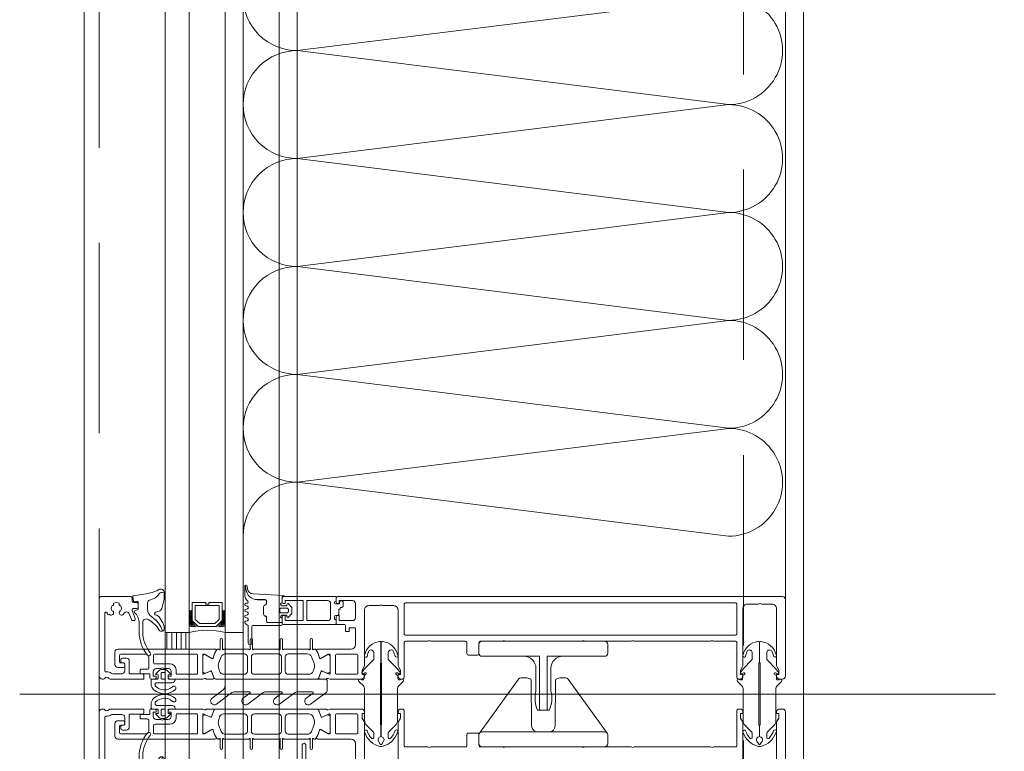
# Model space of a CAD drawing. Header units: millimetres. Extents: x 213386 to 506888, y 183055 to 450952.
# Tile 114 of 256: x 373015 to 373344, y 298288 to 298532. Entities that reach past the tile are written whole.
import ezdxf

# ---------------------------------------------------------------- set-up
doc = ezdxf.new("R2010")
doc.units = ezdxf.units.MM
doc.linetypes.add('ČÁRKOVANÁ', pattern=[19.05, 12.7, -6.35])
doc.layers.add('FASÁDA DETAILNÍ', color=255, linetype='Continuous', lineweight=0)

# ---------------------------------------------------------------- blocks, each defined once
blk = doc.blocks.new('284336')
for points in [[(-0.7, -9.6), (-10, -9.6, 0.414511), (-10.51, -10.11), (-10.51, -15.51, -1), (-11.69, -15.51), (-11.69, -9.6), (-12.69, -8.95, -0.668884), (-12.6, -8.23), (-11.99, -8.01, 0.766384), (-11.99, -7.21), (-12.6, -6.99, -0.76831), (-12.6, -6.23), (-11.99, -6.01, 0.766384), (-11.99, -5.21), (-12.6, -4.99, -0.76831), (-12.6, -4.23), (-11.99, -4.01, 0.766384), (-11.99, -3.21), (-12.6, -2.99, -0.877523), (-12.5, -2.22), (-12.1, -2.22, 0.698129), (-11.83, -1.5, -0.220231), (-12.89, 0.78), (-12.89, 3.45, -0.157143), (-12.82, 3.68), (-12.69, 3.42, -0.067482), (-12.48, 2.53, 0.393136), (-8.66, -1.02), (-6.1, -1.02, -0.414214), (-5.61, -1.51), (-5.61, -2.22, -0.267949), (-5.85, -2.65), (-6.35, -2.93, 0.267949), (-6.61, -3.38), (-6.61, -5.84, 0.267949), (-6.35, -6.29), (-5.85, -6.57, -0.267949), (-5.61, -7), (-5.61, -8.11, 0.414215), (-5.1, -8.62), (-0.41, -8.62), (-0.41, -9.31, -0.414212), (-0.7, -9.6)], [(-0.41, 0), (-0.41, -2, 0.990243), (-0.4, -3.02), (0.9, -3.02, 0.414214), (1.21, -2.71), (1.21, -2.61, -0.668123), (1.71, -2.4), (2.75, -3.45, -0.199004), (2.89, -3.79), (2.89, -5.43, -0.199038), (2.75, -5.77), (1.71, -6.82, -0.668191), (1.21, -6.61), (1.21, -6.51, 0.414214), (0.9, -6.2), (-0.4, -6.2, 0.990269), (-0.41, -7.22), (-0.41, -8.6), (-5.1, -8.6, -0.414215), (-5.59, -8.11), (-5.59, -7, 0.267949), (-5.84, -6.56), (-6.34, -6.27, -0.267949), (-6.59, -5.84), (-6.59, -3.38, -0.267949), (-6.34, -2.95), (-5.84, -2.66, 0.267949), (-5.59, -2.22), (-5.59, -1.51, 0.414214), (-6.1, -1), (-8.66, -1, -0.393156), (-12.46, 2.53, 0.067572), (-12.67, 3.43), (-12.8, 3.7, -0.637545), (-12.12, 3.53), (-11.92, 2.53, 0.344315), (-10.06, 0.91), (0, 0.38, -0.406913), (0.39, 0), (-0.41, 0)], [(1.7, -4.31, 0.414235), (1.2, -3.81), (-0.7, -3.81, 0.414214), (-1.2, -4.31), (-1.2, -4.91, 0.414214), (-0.7, -5.41), (1.2, -5.41, 0.414235), (1.7, -4.91), (1.7, -4.31)]]:
    blk.add_lwpolyline(points, format="xyb", close=True)
blk = doc.blocks.new('nesystémový nástavec 18')
for p, q in [((-18, 6.8), (-18, 8.8)), ((-17.5, 9.3), (-15.36, 9.3)), ((-11, 8), (-17, 8)), ((-17, 8), (-17, 6.3)), ((-15.36, 9.3), (0, 9.3)), ((-11, 1.3), (-11, 8)), ((-2.8, 8), (-9.7, 8)), ((-9.7, 1.3), (-9.7, 8)), ((-1.8, 2.3), (-1.8, 7)), ((-0.5, 7.3), (-0.5, 6.8)), ((0, 9.3), (0, 7.8)), ((-17, 6.3), (-17.5, 6.3)), ((0, 6.3), (0.55, 6.3)), ((0.55, 6.3), (0.95, 5.9)), ((0.95, 5.9), (0.95, 4.8)), ((0.95, 4.8), (0.95, 4.14)), ((0.95, 4.14), (1.2, 4.14)), ((1.4, 3.94), (1.4, 3.84)), ((1.6, 3.64), (1.6, 3.64)), ((-18, 0.5), (-18, 1.8)), ((-17.5, 2.3), (-17, 2.3)), ((-1.8, 0), (-17.5, 0)), ((-17, 2.3), (-17, 1.3)), ((-17, 1.3), (-11, 1.3)), ((-9.7, 1.3), (-2.8, 1.3)), ((0, 0), (-1.8, 0)), ((-0.4, 2.23), (-0.5, 2.04)), ((-0.5, 2.04), (-0.5, 2)), ((1.2, 2.44), (0, 2.44)), ((0, 1.5), (0, 0)), ((1.2, 1.85), (1.2, 2.44)), ((1.8, 1.37), (1.7, 1.35)), ((2.25, 1.63), (1.8, 1.37)), ((2.4, 2.84), (2.4, 1.89))]:
    blk.add_line(p, q)
for centre, radius, start, end in [((-17.5, 8.8), 0.5, 90, 180), ((-17.5, 6.8), 0.5, 180.0012, 269.9988), ((-15.36, 9.8), 0.5, 270, 270.084), ((-2.8, 7), 1, 0, 90), ((0, 7.3), 0.5, 89.9955, 180.0071), ((0, 6.8), 0.5, 179.9949, 270.006), ((0.75, 4.8), 0.2, 359.9656, 0.0344), ((1.2, 3.94), 0.2, 359.9707, 90.0249), ((1.6, 3.84), 0.2, 179.9737, 270.035), ((1.6, 2.84), 0.8, 0.0065, 89.9919), ((-17.5, 1.8), 0.5, 89.999, 180.0002), ((-17.5, 0.5), 0.5, 180, 270), ((-2.8, 2.3), 1, 270, 0), ((0, 2), 0.5, 179.9716, 270.0327), ((0, 1.94), 0.5, 89.9975, 144.0007), ((1.7, 1.85), 0.5, 179.9991, 270), ((2.1, 1.89), 0.3, 299.9815, 0.0183)]:
    blk.add_arc(centre, radius, start, end)
blk = doc.blocks.new('433270')
blk.add_lwpolyline([(1, 0, 0.414364), (0, -1), (0, -1.4, 0.255924), (0.23, -1.83, -0.547723), (0.23, -3.17, 0.255924), (0, -3.6), (0, -14.6, 0.414214), (0.3, -14.9), (1.2, -14.9, 0.414214), (1.7, -14.4), (1.7, -10.3, -0.414214), (2, -10), (6, -10, 0.414248), (7, -9), (7, -7.7, 0.414179), (6.5, -7.2), (5.7, -7.2, 0.414232), (5.4, -7.5), (5.4, -8.2, -0.414198), (5.1, -8.5), (2.8, -8.5, -0.414204), (1.8, -7.5), (1.8, -4.49, -0.147432), (1.97, -3.94, 0.147461), (2.4, -2.5), (2.4, -2.3, -0.414214), (2.9, -1.8), (21.87, -1.8, -0.668178), (22.22, -2.65), (22.16, -2.72, 1), (21.59, -3.29), (21.52, -3.35, 0.198912), (21.38, -3.71), (21.38, -4.05, 0.414214), (22.08, -4.75), (22.38, -4.75, 0.576988), (22.64, -4.3, -0.311246), (24.56, -4.3, 0.576988), (24.82, -4.75), (25.3, -4.75, -0.260065), (25.3, -6.65), (24.82, -6.65, 0.576988), (24.56, -7.1, -0.311246), (22.64, -7.1, 0.576988), (22.38, -6.65), (22.08, -6.65, 0.414214), (21.38, -7.35), (21.38, -7.61, 0.267949), (21.63, -8.04), (21.89, -8.2, -0.637047), (21.73, -10), (19.83, -10.7, 0.315299), (19.5, -11.17), (19.5, -11.49, 0.520567), (20.17, -11.96), (22.83, -10.99, -0.520567), (23.5, -11.46), (23.5, -12.5, 0.414062), (24, -13), (25, -13, 0.414186), (25.5, -12.5), (25.5, -11.5, -0.414182), (26, -11), (27, -11, 0.414214), (27.5, -10.5), (27.5, -0.5, 0.414214), (27, 0), (1, 0)], format="xyb", close=True)
blk = doc.blocks.new('284325')
for points in [[(0.84, -5.23, -0.560316), (0.94, -4.73), (1.94, -4.36, 0.3153), (2.14, -4.08), (2.14, -1.89, 0.451558), (1.8, -1.59), (0.9, -1.7, -0.399586), (0.57, -1.46), (0.3, -0.07, -0.415977), (0.53, 0.29, 0.024107), (6.15, 1.24, 0.076636), (8.99, 2.34, -0.577615), (10.79, 1.3), (10.02, 1.37, 0.283171), (9.08, 0.9, -0.168429), (7.07, -0.74), (5.9, -1.16, 0.315302), (5.24, -2.1), (5.24, -4.21, 0.269719), (6.76, -6.82, -0.194797), (10.18, -11.53, -0.342663), (9.17, -11.17, 0.119207), (5.43, -7.59, 0.578571), (3.63, -8.62), (3.63, -11.77, 0.176415), (6.16, -18.72, -1), (5.24, -19.49, -0.176415), (2.43, -11.77), (2.43, -8.89, 0.208286), (0.84, -5.23)], [(8.95, -6.65), (10.32, -8.78, -0.134555), (10.79, -10.63, -0.339795), (10.19, -11.53, 0.194788), (6.76, -6.81, -0.269736), (5.25, -4.21), (5.25, -2.1, -0.315302), (5.9, -1.17), (7.07, -0.74, 0.168429), (9.09, 0.89, -0.283167), (10.01, 1.36), (10.79, 1.29), (10.79, -0.74, -0.070852), (10.71, -1.3), (9.95, -3.93, -0.241839), (9.08, -4.83), (7.93, -5.22, 0.836024), (8.08, -6.19), (8.11, -6.19, -0.255349), (8.95, -6.65)]]:
    blk.add_lwpolyline(points, format="xyb", close=True)
blk = doc.blocks.new('*U4002')
for points in [[(0, 0, 0.414243), (0.1, 0.1), (0, 0.9, -1.0001), (0.2, 0.9), (0.1, 0.1, 0.414228), (0.2, 0, 0.414228)], [(0.2, 0, 0.414243), (0.3, 0.1), (0.2, 0.9, -1.0001), (0.4, 0.9), (0.3, 0.1, 0.414228), (0.4, 0, 0.414228)], [(0.4, 0, 0.414243), (0.5, 0.1), (0.4, 0.9, -1.0001), (0.6, 0.9), (0.5, 0.1, 0.414228), (0.6, 0, 0.414228)], [(0.6, 0, 0.414243), (0.7, 0.1), (0.6, 0.9, -1.0001), (0.8, 0.9), (0.7, 0.1, 0.414228), (0.8, 0, 0.414228)], [(0.8, 0, 0.414243), (0.9, 0.1), (0.8, 0.9, -1.0001), (1, 0.9), (0.9, 0.1, 0.414228), (1, 0, 0.414228)], [(1, 0, 0.414243), (1.1, 0.1), (1, 0.9, -1.0001), (1.2, 0.9), (1.1, 0.1, 0.414228), (1.2, 0, 0.414228)], [(1.2, 0, 0.414243), (1.3, 0.1), (1.2, 0.9, -1.0001), (1.4, 0.9), (1.3, 0.1, 0.414228), (1.4, 0, 0.414228)], [(1.4, 0, 0.414243), (1.5, 0.1), (1.4, 0.9, -1.0001), (1.6, 0.9), (1.5, 0.1, 0.414228), (1.6, 0, 0.414228)], [(1.6, 0, 0.414243), (1.7, 0.1), (1.6, 0.9, -1.0001), (1.8, 0.9), (1.7, 0.1, 0.414228), (1.8, 0, 0.414228)], [(1.8, 0, 0.414243), (1.9, 0.1), (1.8001, 0.9, -1.0001), (2, 0.9), (1.9001, 0.1, 0.414228), (2, 0, 0.414228)]]:
    blk.add_lwpolyline(points, format="xyb")
blk = doc.blocks.new('244748_a')
blk.add_lwpolyline([(8.32, -1.69, 0.082248), (6.34, -0.9, -1.09695), (6.94, -0.1, -0.315353), (11.26, -5.15, -0.480529), (10.87, -5.64), (4.27, -5.64), (4.08, -5.45), (-16.53, -5.45), (-16.72, -5.64), (-20.43, -5.64, 0.574019), (-21.93, -4.78), (-22.99, -5.4, 0.524827), (-22.99, -5.9), (-21.93, -6.52, 0.574021), (-20.43, -5.66), (-16.72, -5.66), (-16.53, -5.85), (4.08, -5.85), (4.27, -5.66), (10.87, -5.66, -0.480529), (11.26, -6.15, -0.326229), (6.88, -11.09, -1.09695), (6.28, -10.3, 0.081457), (8.32, -9.61, 0.599203), (7.48, -8.05), (5.52, -8.05, 0.198965), (5.17, -8.2), (2.22, -11.15), (0.93, -12.01, -0.738038), (0.51, -11.62), (0.87, -11, 1), (0.35, -10.7), (0, -11.3), (-0.98, -11.3, 0.619205), (-1.45, -12.06), (-1.28, -12.43, -0.808139), (-2.04, -13.04), (-3.63, -11.44, 0.198906), (-4.34, -11.15), (-14.99, -11.15, -0.198936), (-16.76, -10.42), (-18.98, -8.2, 0.198942), (-19.33, -8.05), (-20.67, -8.05, 0.500217), (-21.09, -8.73, 0.122037), (-18.5, -10.27, -1.093735), (-19.1, -11.07, -0.240768), (-23.7, -6.07, -0.106226), (-23.7, -5.23, -0.256232), (-19, -0.13, -1.093735), (-18.4, -0.92, 0.116856), (-21.09, -2.57, 0.500217), (-20.67, -3.25), (-19.33, -3.25, 0.198942), (-18.98, -3.1), (-16.75, -0.88, -0.198936), (-14.99, -0.15), (-4.34, -0.15, 0.198907), (-3.63, 0.14), (-2.04, 1.74, -0.808139), (-1.28, 1.13), (-1.45, 0.76, 0.619205), (-0.98, 0), (0, 0), (0.35, -0.6, 1), (0.87, -0.3), (0.51, 0.32, -0.738038), (0.93, 0.71), (2.22, -0.15), (5.17, -3.1, 0.198965), (5.52, -3.25), (7.48, -3.25, 0.599203)], format="xyb", close=True)
blk = doc.blocks.new('236134_0100_s_v')
for points in [[(22.8, -23), (22.8, -5), (42, -5, 0.414214), (43, -4), (43, -1, 0.414214), (42, 0), (1, 0, 0.414214), (0, -1), (0, -4, 0.414214), (1, -5), (20.2, -5), (20.2, -23)], [(15, -5, -0.414214), (19, -9), (19, -16.57, 0.165764), (19.53, -23), (23.47, -23, 0.165764), (24, -16.57), (24, -9, -0.414214), (28, -5)]]:
    blk.add_lwpolyline(points, format="xyb")
blk = doc.blocks.new('236134_0200_s_v')
for points in [[(19.58, 5, -0.41166), (17.58, 6.98), (17.45, 22.25, 0.344217), (17.07, 22.73), (16, 23), (14, 23, 0.240828), (13.19, 22.59), (0.19, 4.59)], [(23.42, 5, 0.41166), (25.42, 6.98), (25.55, 22.25, -0.344217), (25.93, 22.73), (27, 23), (29, 23, -0.240828), (29.81, 22.59), (42.81, 4.59)]]:
    blk.add_lwpolyline(points, format="xyb")
blk.add_lwpolyline([(42, 5), (1, 5, 0.414214), (0, 4), (0, 1, 0.414214), (1, 0), (42, 0, 0.414214), (43, 1), (43, 4, 0.414214)], format="xyb", close=True)
blk = doc.blocks.new('288126')
for points in [[(-16.5, 0), (16.5, 0)], [(-17, -2.08), (-17, -0.5)], [(17, -0.5), (17, -3.8)], [(-21.36, -6.34), (-17.8, -3.69)], [(-14.71, -4.5), (-19.87, -8.34)], [(-8.83, -4.3), (-14.11, -4.3)], [(-10.96, -6.34), (-8.71, -4.66)], [(-4.31, -4.5), (-9.47, -8.34)], [(1.81, -4.3), (-3.71, -4.3)], [(-0.35, -6.36), (1.93, -4.66)], [(6.33, -4.5), (1.14, -8.37)], [(12.21, -4.3), (6.93, -4.3)], [(10.05, -6.36), (12.33, -4.66)], [(16.6, -4.6), (11.54, -8.37)]]:
    blk.add_lwpolyline(points)
for centre, radius, start, end in [((16.5, -0.5), 0.5, 0, 90), ((-16.5, -0.5), 0.5, 90, 180), ((-20.61, -7.34), 1.25, 126.7059, 306.7059), ((-10.21, -7.34), 1.25, 126.7059, 306.7059), ((0.4, -7.37), 1.25, 126.7059, 306.7059), ((10.8, -7.37), 1.25, 126.7059, 306.7059), ((16, -3.8), 1, 306.7059, 0)]:
    blk.add_arc(centre, radius, start, end)
at = {"extrusion": (0, 0, -1)}
for centre, radius, start, end in [((19, -2.08), 2, 180, 233.2941), ((14.11, -5.3), 1, 53.2941, 90), ((8.83, -4.5), 0.2, 90, 233.2941), ((3.71, -5.3), 1, 53.2941, 90), ((-1.81, -4.5), 0.2, 90, 233.2941), ((-6.93, -5.3), 1, 53.2941, 90), ((-12.21, -4.5), 0.2, 90, 233.2941)]:
    blk.add_arc(centre, radius, start, end, dxfattribs=at)
blk = doc.blocks.new('246426')
for points in [[(-1.84, 0.64), (-2.86, -0.38, 0.198926), (-3.15, -1.09), (-3.15, -2.31, 0.198926), (-2.86, -3.02), (-1.84, -4.04, 0.637051), (-1.5, -3.92), (-1.45, -3.4), (-0.3, -3.4, -0.41484), (0, -3.7), (0, -5.19, 0.414232), (0.5, -5.69), (2.14, -5.69, 0.071862), (2.2, -5.68, 0.157876), (3.73, -4.64, 0.360336), (3.48, 2.39, 0.964062), (2.54, 1.48, -0.403385), (2.25, -4.34, -0.190964), (2.11, -4.39), (1.7, -4.39, -0.414214), (1.2, -3.89), (1.2, 1.31, 0.414201), (0.2, 2.31), (0, 2.31), (0, 0.3, -0.414214), (-0.3, 0), (-1.45, 0), (-1.5, 0.52, 0.637051), (-1.84, 0.64)], [(-2.25, -1.4, -0.414214), (-1.85, -1), (-0.4, -1, -0.414214), (0, -1.4), (0, -2, -0.414214), (-0.4, -2.4), (-1.85, -2.4, -0.414214), (-2.25, -2), (-2.25, -1.4)]]:
    blk.add_lwpolyline(points, format="xyb", close=True)

msp = doc.modelspace()

# ---------------------------------------------------------------- hatches: boundary and pattern name
at = {"layer": 'FASÁDA DETAILNÍ'}
h = msp.add_hatch(dxfattribs=at)
h.set_pattern_fill('ANSI31', color=256, scale=0.5, angle=585)
h.set_pattern_definition([(270, (440451.9952, 288007.7333), (1.5875, -8e-16), [])])
h.paths.add_polyline_path([(373071.64, 298322.15), (373071.64, 298327.65), (373063.64, 298327.65), (373063.64, 298322.15)])

# ---------------------------------------------------------------- linework, layer by layer
for p, q in [((373063.64, 288952.65), (373063.64, 307967.15)), ((373063.64, 293752.65), (373063.64, 307967.15)), ((373063.64, 284292.15), (373063.64, 307967.15)), ((373071.64, 307967.15), (373071.64, 288952.65)), ((373071.64, 307967.15), (373071.64, 293752.65)), ((373071.64, 307967.15), (373071.64, 297319.03)), ((373071.64, 307967.15), (373071.64, 292519.03)), ((373071.64, 307967.15), (373071.64, 287719.03)), ((373083.64, 288952.65), (373083.64, 307967.15)), ((373083.64, 293752.65), (373083.64, 307967.15)), ((373083.64, 297319.03), (373083.64, 307967.15)), ((373083.64, 292519.03), (373083.64, 307967.15)), ((373083.64, 287719.03), (373083.64, 307967.15)), ((373089.64, 307967.15), (373089.64, 288952.65)), ((373089.64, 307967.15), (373089.64, 293752.65)), ((373089.64, 307967.15), (373089.64, 297319.03)), ((373089.64, 307967.15), (373089.64, 292519.03)), ((373089.64, 307967.15), (373089.64, 287719.03)), ((373101.64, 288952.65), (373101.64, 307967.15)), ((373101.64, 293752.65), (373101.64, 307967.15)), ((373101.64, 297319.03), (373101.64, 307967.15)), ((373101.64, 292519.03), (373101.64, 307967.15)), ((373101.64, 287719.03), (373101.64, 307967.15)), ((373107.64, 307967.15), (373107.64, 288952.65)), ((373107.64, 307967.15), (373107.64, 293752.65)), ((373063.64, 298327.65), (373063.64, 298736.65)), ((373071.64, 298736.65), (373071.64, 298327.65)), ((373083.64, 298327.65), (373083.64, 298736.65)), ((373089.64, 298736.65), (373089.64, 298327.65)), ((373071.64, 298327.65), (373063.64, 298327.65)), ((373089.64, 298327.65), (373083.64, 298327.65)), ((373340.76, 298307.15), (373015.07, 298307.15))]:
    msp.add_line(p, q, dxfattribs=at)
for points in [[(399616.64, 284292.15), (373036.64, 284292.15), (373036.64, 307972.15), (399616.64, 307972.15)], [(399376.64, 284532.15), (373276.64, 284532.15), (373276.64, 307732.15), (399376.64, 307732.15)], [(373082.64, 298337.65), (373082.64, 298331.65), (373080.64, 298329.65), (373074.64, 298329.65), (373072.64, 298331.65), (373072.64, 298337.65), (373077.14, 298337.65), (373077.14, 298337.15), (373078.14, 298337.15), (373078.14, 298337.65)], [(373073.64, 298336.65), (373081.64, 298336.65), (373081.64, 298332.07), (373080.22, 298330.65), (373075.19, 298330.65), (373073.64, 298332.07)], [(373063.64, 298322.15), (373063.64, 298327.65), (373071.64, 298327.65), (373071.64, 298322.15)]]:
    msp.add_lwpolyline(points, close=True, dxfattribs=at)
at = {"layer": 'FASÁDA DETAILNÍ', "linetype": 'ČÁRKOVANÁ', "ltscale": 5}
msp.add_lwpolyline([(399611.64, 284297.15), (373041.64, 284297.15), (373041.64, 307967.15), (399611.64, 307967.15)], close=True, dxfattribs=at)
at = {"layer": 'FASÁDA DETAILNÍ', "color": 7, "linetype": 'ČÁRKOVANÁ', "ltscale": 5}
msp.add_lwpolyline([(399396.64, 284512.15), (373256.64, 284512.15), (373256.64, 307752.15), (399396.64, 307752.15)], close=True, dxfattribs=at)
at = {"layer": 'FASÁDA DETAILNÍ'}
msp.add_lwpolyline([(373270.64, 298338.65), (373270.64, 298725.65)], dxfattribs=at)
for points in [[(373269.64, 298339.65), (373121.14, 298339.65, 0.414214), (373120.64, 298339.15), (373120.64, 298337.85, 0.41422), (373121.14, 298337.35), (373121.64, 298337.35), (373121.64, 298338.35), (373126.14, 298338.35, -0.414214), (373127.14, 298337.35), (373127.14, 298332.65, -0.414214), (373126.14, 298331.65), (373121.64, 298331.65), (373121.64, 298333.35), (373121.14, 298333.35, 0.414201), (373120.64, 298332.85), (373120.64, 298330.85, 0.414214), (373121.14, 298330.35), (373123.28, 298330.35, -0.414214), (373123.78, 298329.85), (373123.78, 298328.05), (373125.03, 298328.05), (373125.03, 298329.25), (373126.84, 298329.25, -0.414214), (373127.14, 298328.95), (373127.14, 298323.66, -0.414167), (373125.64, 298322.16), (373118.64, 298322.15), (373114.54, 298322.15, 0.57735), (373114.19, 298321.55), (373114.69, 298320.69), (373115.12, 298319.2, 0.488701), (373115.56, 298319.02), (373118.03, 298320.45), (373118.45, 298320.45, -0.432566), (373118.64, 298320.25), (373118.64, 298313.95, -0.548397), (373118.36, 298313.76), (373115.98, 298314.83, 0.425336), (373115.71, 298314.72), (373114.89, 298312.7, 0.531563), (373115.26, 298312.15), (373117.33, 298312.15, 0.231306), (373117.56, 298312.27, -0.306185), (373117.88, 298312.37), (373118.64, 298312.15), (373129.14, 298312.15, 0.414214), (373130.14, 298313.15), (373130.14, 298313.65), (373129.34, 298313.65), (373129.34, 298315.15), (373130, 298316.3, 0.13165), (373130.14, 298316.8), (373130.14, 298335.16, -0.414214), (373131.64, 298336.66), (373135.14, 298336.66, -0.399985), (373136.14, 298336.66), (373139.84, 298336.66, -0.414214), (373141.34, 298335.16), (373141.34, 298316.8, 0.13165), (373141.47, 298316.3), (373142.13, 298315.15), (373142.13, 298313.65), (373141.33, 298313.65), (373141.33, 298313.15, 0.414214), (373142.33, 298312.15), (373142.84, 298312.15, 0.414214), (373143.34, 298312.65), (373143.34, 298324.25, -0.414214), (373143.84, 298324.75), (373151.24, 298324.75, -0.399985), (373152.24, 298324.75), (373163.84, 298324.75, -0.414214), (373164.34, 298324.25), (373164.34, 298320.65, 0.414214), (373164.84, 298320.15), (373167.84, 298320.15, 0.414214), (373168.34, 298320.65), (373168.34, 298324.25, -0.414214), (373168.84, 298324.75), (373176.14, 298324.75, -0.38324), (373177.14, 298324.75), (373202.64, 298324.75, -0.38324), (373203.64, 298324.75), (373219.14, 298324.75, -0.38324), (373220.14, 298324.75), (373245.64, 298324.75, -0.38324), (373246.64, 298324.75), (373253.94, 298324.75, -0.414214), (373254.44, 298324.25), (373254.44, 298312.65, 0.414214), (373254.94, 298312.15), (373255.44, 298312.15, 0.414214), (373256.44, 298313.15), (373256.44, 298313.65), (373255.64, 298313.65), (373255.64, 298315.15), (373256.3, 298316.31, 0.116937), (373256.44, 298316.81), (373256.44, 298335.66, -0.414232), (373257.94, 298337.16), (373261.65, 298337.16, -0.399985), (373262.65, 298337.16), (373266.14, 298337.16, -0.414232), (373267.64, 298335.66), (373267.64, 298316.81, 0.116937), (373267.77, 298316.31), (373268.44, 298315.15), (373268.44, 298313.65), (373267.64, 298313.65), (373267.64, 298313.15, 0.414214), (373268.64, 298312.15), (373269.64, 298312.15, 0.414214), (373270.64, 298313.15), (373270.64, 298338.65, 0.414214), (373269.64, 298339.65)], [(373143.84, 298337.55), (373253.94, 298337.55, -0.414214), (373254.44, 298337.05), (373254.44, 298327.35, -0.414214), (373253.94, 298326.85), (373143.84, 298326.85, -0.414214), (373143.34, 298327.35), (373143.34, 298337.05, -0.414214), (373143.84, 298337.55)], [(373114.3, 298312.15), (373102.39, 298312.15), (373080.48, 298312.15, -0.305837), (373080.01, 298312.47), (373079.09, 298314.75, 0.425336), (373078.82, 298314.86), (373077.21, 298314.15, -0.543753), (373076.15, 298314.83), (373076.15, 298319.73, -0.578182), (373077.05, 298320.25), (373079.24, 298318.99, 0.488505), (373079.68, 298319.17), (373080.11, 298320.68), (373080.88, 298322, -0.282478), (373081.15, 298322.15), (373081.6, 298322.15, 1.447009), (373081.95, 298322.29), (373081.95, 298325.25, -1), (373082.75, 298325.25), (373082.75, 298322.29, 1.447009), (373083.1, 298322.15), (373091.64, 298322.15, 1.447009), (373091.99, 298322.29), (373091.99, 298325.25, -1), (373092.79, 298325.25), (373092.79, 298322.29, 1.447009), (373093.14, 298322.15), (373101.64, 298322.15, 1.447009), (373101.99, 298322.29), (373101.99, 298325.25, -1), (373102.79, 298325.25), (373102.79, 298322.29, 1.447009), (373103.14, 298322.15), (373111.68, 298322.15, 1.447009), (373112.03, 298322.29), (373112.03, 298325.25, -1), (373112.83, 298325.25), (373112.83, 298322.29, 1.447009), (373113.18, 298322.15), (373113.62, 298322.15, -0.282478), (373113.9, 298322), (373114.66, 298320.68), (373115.1, 298319.17, 0.488505), (373115.54, 298318.99), (373117.73, 298320.25, -0.578182), (373118.63, 298319.73), (373118.63, 298314.83, -0.543753), (373117.57, 298314.15), (373115.95, 298314.86, 0.425336), (373115.69, 298314.75), (373114.76, 298312.47, -0.305837), (373114.3, 298312.15)], [(373076.14, 298312.15), (373065.14, 298312.15, -0.414426), (373064.64, 298312.65), (373064.64, 298313.15), (373065.64, 298313.15), (373065.64, 298314.65, 0.414214), (373064.64, 298315.65), (373063.14, 298315.65, 0.399985), (373062.14, 298315.65), (373060.64, 298315.65, 0.414214), (373059.64, 298314.65), (373059.64, 298313.15), (373060.64, 298313.15), (373060.64, 298312.65, -0.414456), (373060.14, 298312.15), (373058.84, 298312.16, -0.413971), (373058.54, 298312.46), (373058.54, 298313.65, 0.414214), (373058.24, 298313.95), (373055.24, 298313.95), (373055.24, 298314.95, -0.414214), (373055.74, 298315.45), (373057.64, 298315.45, 0.414214), (373058.14, 298315.95), (373058.14, 298319.45, 0.414206), (373057.14, 298320.45), (373048.84, 298320.45, 0.414206), (373048.34, 298319.95), (373048.34, 298318.05, 0.414219), (373048.84, 298317.55), (373049.64, 298317.55, -0.414214), (373050.14, 298317.05), (373050.14, 298316.55, -0.414214), (373049.64, 298316.05), (373047.84, 298316.05, -0.414214), (373046.84, 298317.05), (373046.84, 298321.15, -0.414214), (373047.84, 298322.15), (373076.14, 298322.15), (373080.24, 298322.15, -0.57735), (373080.58, 298321.55), (373080.09, 298320.69), (373079.66, 298319.2, -0.488701), (373079.22, 298319.02), (373076.75, 298320.45), (373076.33, 298320.45, 0.432566), (373076.14, 298320.25), (373076.14, 298313.95, 0.548397), (373076.42, 298313.76), (373078.8, 298314.83, -0.425336), (373079.07, 298314.72), (373079.89, 298312.7, -0.531563), (373079.52, 298312.15), (373077.45, 298312.15, -0.231306), (373077.22, 298312.27, 0.306185), (373076.9, 298312.37), (373076.14, 298312.15)], [(373073.94, 298320.45), (373060.24, 298320.45, 0.414214), (373059.74, 298319.95), (373059.74, 298317.75, 0.414214), (373060.24, 298317.25), (373065.21, 298317.25, -0.411139), (373067.24, 298315.25), (373067.24, 298314.25, 0.414214), (373067.74, 298313.75), (373073.94, 298313.75, 0.414214), (373074.44, 298314.25), (373074.44, 298319.95, 0.414214), (373073.94, 298320.45)], [(373083.19, 298313.75), (373090.09, 298313.75, 0.414218), (373091.09, 298314.75), (373091.09, 298319.55, 0.414218), (373090.09, 298320.55), (373083.73, 298320.55, 0.305619), (373082.34, 298319.62), (373081.56, 298317.69, 0.176429), (373081.49, 298315.64), (373081.76, 298314.79, 0.324916), (373083.19, 298313.75)], [(373093.39, 298313.75), (373101.39, 298313.75, 0.414214), (373102.39, 298314.75), (373102.39, 298319.55, 0.414214), (373101.39, 298320.55), (373093.39, 298320.55, 0.414214), (373092.39, 298319.55), (373092.39, 298314.75, 0.414214), (373093.39, 298313.75)], [(373104.69, 298313.75), (373111.59, 298313.75, 0.324916), (373113.02, 298314.79), (373113.29, 298315.64, 0.176429), (373113.22, 298317.69), (373112.44, 298319.62, 0.305619), (373111.05, 298320.55), (373104.69, 298320.55, 0.414218), (373103.69, 298319.55), (373103.69, 298314.75, 0.414218), (373104.69, 298313.75)], [(373127.94, 298314.25, -0.414214), (373127.44, 298313.75), (373120.94, 298313.75, -0.414214), (373120.44, 298314.25), (373120.44, 298319.95, -0.414214), (373120.94, 298320.45), (373127.44, 298320.45, -0.414214), (373127.94, 298319.95), (373127.94, 298314.25)], [(373076.14, 298302.15), (373065.14, 298302.15, 0.414426), (373064.64, 298301.65), (373064.64, 298301.16), (373065.64, 298301.16), (373065.64, 298299.66, -0.414214), (373064.64, 298298.66), (373063.14, 298298.66, -0.399985), (373062.14, 298298.66), (373060.64, 298298.66, -0.414214), (373059.64, 298299.66), (373059.64, 298301.15), (373060.64, 298301.15), (373060.64, 298301.65, 0.414456), (373060.14, 298302.15), (373058.84, 298302.15, 0.413971), (373058.54, 298301.85), (373058.54, 298300.65, -0.414214), (373058.24, 298300.35), (373055.24, 298300.35), (373055.24, 298299.35, 0.414214), (373055.74, 298298.85), (373057.64, 298298.85, -0.414214), (373058.14, 298298.35), (373058.14, 298294.85, -0.414206), (373057.14, 298293.85), (373048.84, 298293.85, -0.414206), (373048.34, 298294.35), (373048.34, 298296.25, -0.414219), (373048.84, 298296.75), (373049.64, 298296.75, 0.414214), (373050.14, 298297.25), (373050.14, 298297.75, 0.414214), (373049.64, 298298.25), (373047.84, 298298.25, 0.414214), (373046.84, 298297.25), (373046.84, 298293.15, 0.414214), (373047.84, 298292.15), (373076.14, 298292.15), (373080.24, 298292.15, 0.57735), (373080.58, 298292.75), (373080.09, 298293.62), (373079.66, 298295.11, 0.488701), (373079.22, 298295.29), (373076.75, 298293.85), (373076.33, 298293.85, -0.432566), (373076.14, 298294.05), (373076.14, 298300.36, -0.548397), (373076.42, 298300.54), (373078.8, 298299.48, 0.425336), (373079.07, 298299.58), (373079.89, 298301.61, 0.531563), (373079.52, 298302.16), (373077.45, 298302.16, 0.231306), (373077.22, 298302.04, -0.306185), (373076.9, 298301.94), (373076.14, 298302.15)], [(373114.3, 298302.15), (373102.39, 298302.16), (373080.48, 298302.15, 0.305837), (373080.01, 298301.84), (373079.09, 298299.55, -0.425336), (373078.82, 298299.45), (373077.21, 298300.16, 0.543753), (373076.15, 298299.48), (373076.15, 298294.57, 0.578182), (373077.05, 298294.06), (373079.24, 298295.32, -0.488505), (373079.68, 298295.14), (373080.11, 298293.63), (373080.88, 298292.3, 0.282478), (373081.15, 298292.16), (373081.6, 298292.16, -1.447009), (373081.95, 298292.02), (373081.95, 298289.06, 1), (373082.75, 298289.06), (373082.75, 298292.02, -1.447009), (373083.1, 298292.16), (373091.64, 298292.16, -1.447009), (373091.99, 298292.02), (373091.99, 298289.06, 1), (373092.79, 298289.06), (373092.79, 298292.02, -1.447009), (373093.14, 298292.16), (373101.64, 298292.16, -1.447009), (373101.99, 298292.02), (373101.99, 298289.06, 1), (373102.79, 298289.06), (373102.79, 298292.02, -1.447009), (373103.14, 298292.16), (373111.68, 298292.16, -1.447009), (373112.03, 298292.02), (373112.03, 298289.06, 1), (373112.83, 298289.06), (373112.83, 298292.02, -1.447009), (373113.18, 298292.16), (373113.62, 298292.16, 0.282478), (373113.9, 298292.3), (373114.66, 298293.63), (373115.1, 298295.14, -0.488505), (373115.54, 298295.32), (373117.73, 298294.06, 0.578182), (373118.63, 298294.57), (373118.63, 298299.48, 0.543753), (373117.57, 298300.16), (373115.95, 298299.45, -0.425336), (373115.69, 298299.55), (373114.76, 298301.84, 0.305837), (373114.3, 298302.15)], [(373073.94, 298293.85), (373060.24, 298293.85, -0.414214), (373059.74, 298294.35), (373059.74, 298296.56, -0.414214), (373060.24, 298297.06), (373065.21, 298297.06, 0.411139), (373067.24, 298299.06), (373067.24, 298300.05, -0.414214), (373067.74, 298300.55), (373073.94, 298300.55, -0.414214), (373074.44, 298300.05), (373074.44, 298294.35, -0.414214), (373073.94, 298293.85)], [(373083.19, 298300.56), (373090.09, 298300.56, -0.414218), (373091.09, 298299.56), (373091.09, 298294.76, -0.414218), (373090.09, 298293.76), (373083.73, 298293.76, -0.305619), (373082.34, 298294.69), (373081.56, 298296.62, -0.176429), (373081.49, 298298.67), (373081.76, 298299.52, -0.324916), (373083.19, 298300.56)], [(373093.39, 298300.56), (373101.39, 298300.56, -0.414214), (373102.39, 298299.56), (373102.39, 298294.76, -0.414214), (373101.39, 298293.76), (373093.39, 298293.76, -0.414214), (373092.39, 298294.76), (373092.39, 298299.56, -0.414214), (373093.39, 298300.56)], [(373104.69, 298300.56), (373111.59, 298300.56, -0.324916), (373113.02, 298299.52), (373113.29, 298298.67, -0.176429), (373113.22, 298296.62), (373112.44, 298294.69, -0.305619), (373111.05, 298293.76), (373104.69, 298293.76, -0.414218), (373103.69, 298294.76), (373103.69, 298299.56, -0.414218), (373104.69, 298300.56)], [(373127.94, 298300.05, 0.414214), (373127.44, 298300.55), (373120.94, 298300.55, 0.414214), (373120.44, 298300.05), (373120.44, 298294.35, 0.414214), (373120.94, 298293.85), (373127.44, 298293.85, 0.414214), (373127.94, 298294.35), (373127.94, 298300.05)]]:
    msp.add_lwpolyline(points, format="xyb", close=True, dxfattribs=at)
for points in [[(373127.14, 298285.35), (373127.14, 298290.65, 0.414167), (373125.64, 298292.15), (373118.64, 298292.15), (373114.54, 298292.15, -0.57735), (373114.19, 298292.75), (373114.69, 298293.62), (373115.12, 298295.11, -0.488701), (373115.56, 298295.29), (373118.03, 298293.85), (373118.45, 298293.85, 0.432566), (373118.64, 298294.05), (373118.64, 298300.36, 0.548397), (373118.36, 298300.54), (373115.98, 298299.48, -0.425336), (373115.71, 298299.58), (373114.89, 298301.61, -0.531563), (373115.26, 298302.16), (373117.33, 298302.16, -0.231306), (373117.56, 298302.04, 0.306185), (373117.88, 298301.94), (373118.64, 298302.15), (373129.14, 298302.15, -0.414214), (373130.14, 298301.15), (373130.14, 298300.65), (373129.34, 298300.65), (373129.34, 298299.15), (373130, 298298.01, -0.13165), (373130.14, 298297.51), (373130.14, 298279.15, 0.414214)], [(373141.34, 298279.15), (373141.34, 298297.51, -0.13165), (373141.47, 298298.01), (373142.13, 298299.15), (373142.13, 298300.65), (373141.33, 298300.65), (373141.33, 298301.15, -0.414214), (373142.33, 298302.15), (373142.84, 298302.15, -0.414214), (373143.34, 298301.65), (373143.34, 298290.05, 0.414214), (373143.84, 298289.55), (373151.24, 298289.55, 0.399985), (373152.24, 298289.55), (373163.84, 298289.55, 0.414214), (373164.34, 298290.05), (373164.34, 298293.65, -0.414214), (373164.84, 298294.15), (373167.84, 298294.15, -0.414214), (373168.34, 298293.65), (373168.34, 298290.05, 0.414214), (373168.84, 298289.55), (373176.14, 298289.55, 0.38324), (373177.14, 298289.55), (373202.64, 298289.55, 0.38324), (373203.64, 298289.55), (373219.14, 298289.55, 0.38324), (373220.14, 298289.55), (373245.64, 298289.55, 0.38324), (373246.64, 298289.55), (373253.94, 298289.55, 0.414214), (373254.44, 298290.05), (373254.44, 298301.65, -0.414214), (373254.94, 298302.15), (373255.44, 298302.15, -0.414214), (373256.44, 298301.15), (373256.44, 298300.65), (373255.64, 298300.65), (373255.64, 298299.15), (373256.3, 298298, -0.116937), (373256.44, 298297.5), (373256.44, 298278.65, 0.414232)], [(373267.64, 298278.65), (373267.64, 298297.5, -0.116937), (373267.77, 298298), (373268.44, 298299.15), (373268.44, 298300.65), (373267.64, 298300.65), (373267.64, 298301.15, -0.414214), (373268.64, 298302.15), (373269.64, 298302.15, -0.414214), (373270.64, 298301.15), (373270.64, 298275.65, -0.414214)]]:
    msp.add_lwpolyline(points, format="xyb", dxfattribs=at)
for centre, radius, start, end in [((373072.14, 298335.52), 0.596, 213.0366, 326.9634), ((373072.14, 298335.22), 0.596, 213.0366, 326.9634), ((373072.14, 298334.93), 0.596, 213.0366, 326.9634), ((373072.14, 298334.64), 0.596, 213.0366, 326.9634), ((373072.14, 298334.35), 0.596, 213.0366, 326.9634), ((373083.14, 298335.52), 0.596, 213.0366, 326.9634), ((373083.14, 298335.22), 0.596, 213.0366, 326.9634), ((373083.14, 298334.93), 0.596, 213.0366, 326.9634), ((373083.14, 298334.64), 0.596, 213.0366, 326.9634), ((373083.14, 298334.35), 0.596, 213.0366, 326.9634), ((373072.14, 298334.05), 0.596, 213.0366, 326.9634), ((373072.14, 298333.76), 0.596, 213.0366, 326.9634), ((373072.14, 298333.47), 0.596, 213.0366, 326.9634), ((373072.14, 298333.18), 0.596, 213.0366, 326.9634), ((373072.14, 298332.88), 0.596, 213.0366, 326.9634), ((373072.14, 298332.59), 0.596, 213.0366, 326.9634), ((373072.14, 298332.3), 0.596, 213.0366, 326.9634), ((373072.14, 298332.01), 0.596, 213.0366, 326.9634), ((373072.28, 298331.99), 0.879, 223.5036, 316.0051), ((373072.42, 298332.09), 1.26, 231.5004, 308.0344), ((373072.56, 298332.25), 1.71, 237.3143, 302.7051), ((373082.71, 298332.25), 1.71, 237.2949, 302.6857), ((373082.85, 298332.09), 1.26, 231.9656, 308.4996), ((373083, 298331.99), 0.879, 223.9949, 316.4964), ((373083.14, 298334.05), 0.596, 213.0366, 326.9634), ((373083.14, 298333.76), 0.596, 213.0366, 326.9634), ((373083.14, 298333.47), 0.596, 213.0366, 326.9634), ((373083.14, 298333.18), 0.596, 213.0366, 326.9634), ((373083.14, 298332.88), 0.596, 213.0366, 326.9634), ((373083.14, 298332.59), 0.596, 213.0366, 326.9634), ((373083.14, 298332.3), 0.596, 213.0366, 326.9634), ((373083.14, 298332.01), 0.596, 213.0366, 326.9634), ((373072.71, 298332.49), 2.25, 241.5972, 298.4727), ((373072.88, 298332.84), 2.9, 244.7048, 294.6933), ((373072.99, 298333.21), 3.55, 247.591, 292.7062), ((373077.64, 298305.76), 22.7, 74.6728, 105.3272), ((373082.29, 298333.21), 3.55, 247.2938, 292.409), ((373082.4, 298332.84), 2.9, 245.3067, 295.2952), ((373082.57, 298332.49), 2.25, 241.5273, 298.4028)]:
    msp.add_arc(centre, radius, start, end, dxfattribs=at)

# ---------------------------------------------------------------- block references
at = {"layer": 'FASÁDA DETAILNÍ', "xscale": 179.9999932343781, "yscale": 179.9999932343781, "zscale": 179.9999932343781, "rotation": 270}
msp.add_blockref('*U4002', (373089.64, 298719.83), dxfattribs=at)
at = {"layer": 'FASÁDA DETAILNÍ'}
for name, p in [('284325', (373052.5, 298339.65)), ('284336', (373103.05, 298339.65)), ('236134_0100_s_v', (373168.34, 298324.75)), ('288126', (373100.63, 298312.15)), ('236134_0200_s_v', (373168.34, 298289.55))]:
    msp.add_blockref(name, p, dxfattribs=at)
for name, p, rotation in [('433270', (373041.64, 298312.15), 90), ('246426', (373064.64, 298312.15), 270)]:
    msp.add_blockref(name, p, dxfattribs=dict(at, rotation=rotation))
at = {"layer": 'FASÁDA DETAILNÍ', "xscale": -1}
for name, p, rotation in [('nesystémový nástavec 18', (373120.64, 298339.65), 180), ('244748_a', (373141.3, 298313.38), 270), ('244748_a', (373267.6, 298313.38), 270), ('246426', (373064.64, 298302.16), 270), ('433270', (373041.64, 298302.15), 90), ('284325', (373052.5, 298274.65), 180), ('284336', (373121.05, 298274.65), 180)]:
    msp.add_blockref(name, p, dxfattribs=dict(at, rotation=rotation))

doc.saveas('drawing.dxf')
